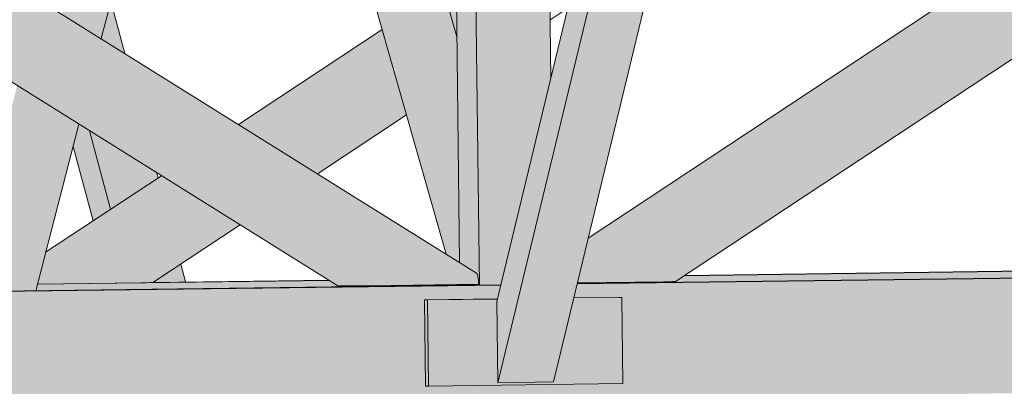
# Model space of a CAD drawing. Header units: centimetres. Extents: x -5472 to 10427, y -400 to 1902.
# Tile 83 of 91: x -3653 to -3550, y 1281 to 1319. Entities that reach past the tile are written whole.
import ezdxf

# ---------------------------------------------------------------- set-up
doc = ezdxf.new("R2010")
doc.units = ezdxf.units.CM
doc.header["$LTSCALE"] = 0.1
doc.header["$MEASUREMENT"] = 0
doc.layers.add('2_kładka_IFC.K_IR', color=7, linetype='Continuous')

# ---------------------------------------------------------------- blocks, each defined once
blk = doc.blocks.new('ElemPrzekroju_648_1')
at = {"layer": '2_kładka_IFC.K_IR', "linetype": 'Continuous', "lineweight": 0, "true_color": 0xa3a3a3}
for points in [[(-3594.89, 1291.75), (-3585.89, 1291.86), (-3454.59, 1378.6), (-3454.59, 1381.4), (-3462.01, 1381.3), (-3594.37, 1293.86)], [(-3594.89, 1291.75), (-3585.89, 1291.86), (-3454.59, 1378.6), (-3454.59, 1381.4), (-3462.01, 1381.3), (-3594.37, 1293.86)], [(-3594.27, 1294.3), (-3594.37, 1293.86), (-3462.01, 1381.3), (-3462.58, 1381.29)], [(-3594.27, 1294.3), (-3594.37, 1293.86), (-3462.01, 1381.3), (-3462.58, 1381.29)], [(-3594.06, 1295.15), (-3463.68, 1381.28), (-3465.31, 1381.28), (-3593.75, 1296.43)], [(-3594.06, 1295.15), (-3463.68, 1381.28), (-3465.31, 1381.28), (-3593.75, 1296.43)], [(-3598.47, 1379.6), (-3606.2, 1379.5), (-3605.12, 1291.51), (-3602.88, 1291.54), (-3597.68, 1313.01), (-3597.65, 1313.12), (-3598.3, 1365.76), (-3598.45, 1365.69), (-3598.37, 1358.74), (-3605.13, 1358.65), (-3605.44, 1358.65), (-3605.67, 1377.65), (-3598.9, 1377.74), (-3598.6, 1377.74), (-3598.55, 1373.85), (-3598.4, 1373.92)], [(-3598.47, 1379.6), (-3606.2, 1379.5), (-3605.12, 1291.51), (-3602.88, 1291.54), (-3597.68, 1313.01), (-3597.65, 1313.12), (-3598.3, 1365.76), (-3598.45, 1365.69), (-3598.37, 1358.74), (-3605.13, 1358.65), (-3605.44, 1358.65), (-3605.67, 1377.65), (-3598.9, 1377.74), (-3598.6, 1377.74), (-3598.55, 1373.85), (-3598.4, 1373.92)], [(-3454.59, 1378.6), (-3585.89, 1291.86), (-3585.35, 1291.87), (-3454.61, 1378.24)], [(-3454.59, 1378.6), (-3585.89, 1291.86), (-3585.35, 1291.87), (-3454.61, 1378.24)], [(-3608.38, 1320.57), (-3607.48, 1317.42), (-3607.52, 1321.14)], [(-3608.38, 1320.57), (-3607.48, 1317.42), (-3607.52, 1321.14)], [(-3630.28, 1308.27), (-3629.44, 1307.74), (-3615.01, 1317.28), (-3615.27, 1318.18)], [(-3630.28, 1308.27), (-3629.44, 1307.74), (-3615.01, 1317.28), (-3615.27, 1318.18)], [(-3628.89, 1307.4), (-3628.59, 1307.22), (-3614.75, 1316.36), (-3614.84, 1316.68)], [(-3628.89, 1307.4), (-3628.59, 1307.22), (-3614.75, 1316.36), (-3614.84, 1316.68)], [(-3628.59, 1307.22), (-3622.68, 1303.53), (-3612.93, 1309.97), (-3614.75, 1316.36)], [(-3628.59, 1307.22), (-3622.68, 1303.53), (-3612.93, 1309.97), (-3614.75, 1316.36)], [(-3612.93, 1309.97), (-3622.68, 1303.53), (-3622.41, 1303.36), (-3612.85, 1309.67)], [(-3612.93, 1309.97), (-3622.68, 1303.53), (-3622.41, 1303.36), (-3612.85, 1309.67)], [(-3627.38, 1298.18), (-3616.62, 1291.46), (-3605.22, 1291.61), (-3605.22, 1291.82), (-3625.86, 1304.7)], [(-3625.86, 1304.7), (-3605.22, 1291.82), (-3605.24, 1292.18), (-3625.8, 1305.02)], [(-3650.78, 1293.65), (-3637.5, 1302.42), (-3638.34, 1302.94), (-3650.44, 1294.95)], [(-3650.78, 1293.65), (-3637.5, 1302.42), (-3638.34, 1302.94), (-3650.44, 1294.95)], [(-3651.12, 1292.34), (-3651.3, 1291.62), (-3640.49, 1291.76), (-3630.75, 1298.2), (-3636.66, 1301.89)], [(-3651.12, 1292.34), (-3651.3, 1291.62), (-3640.49, 1291.76), (-3630.75, 1298.2), (-3636.66, 1301.89)], [(-3651, 1292.79), (-3651.12, 1292.34), (-3636.66, 1301.89), (-3636.95, 1302.07)], [(-3651, 1292.79), (-3651.12, 1292.34), (-3636.66, 1301.89), (-3636.95, 1302.07)], [(-3630.75, 1298.2), (-3640.49, 1291.76), (-3639.95, 1291.77), (-3630.47, 1298.03)], [(-3630.75, 1298.2), (-3640.49, 1291.76), (-3639.95, 1291.77), (-3630.47, 1298.03)], [(-3627.38, 1298.18), (-3627.47, 1297.87), (-3617.19, 1291.45), (-3616.62, 1291.46)], [(-3631.32, 1279.16), (-3457.09, 1281.45), (-3457.09, 1293.45), (-3594.91, 1291.64), (-3595.26, 1290.18), (-3590.55, 1290.24), (-3590.24, 1290.24), (-3590.13, 1281.24), (-3610.44, 1280.98), (-3610.75, 1280.98), (-3610.86, 1289.98), (-3603.23, 1290.08), (-3602.88, 1291.53), (-3628.51, 1291.2)], [(-3594.89, 1291.75), (-3594.9, 1291.68), (-3511.53, 1292.77), (-3511.53, 1293.45), (-3583.69, 1292.5), (-3584.63, 1291.88), (-3584.67, 1291.88), (-3584.92, 1291.88), (-3585.35, 1291.87), (-3585.89, 1291.86)], [(-3594.89, 1291.75), (-3594.9, 1291.68), (-3511.53, 1292.77), (-3511.53, 1293.45), (-3583.69, 1292.5), (-3584.63, 1291.88), (-3584.67, 1291.88), (-3584.92, 1291.88), (-3585.35, 1291.87), (-3585.89, 1291.86)], [(-3651.48, 1290.93), (-3607.68, 1291.51), (-3607.7, 1291.58), (-3616.62, 1291.46), (-3617.19, 1291.45), (-3617.71, 1291.45), (-3618.1, 1291.44), (-3618.29, 1291.44), (-3619.92, 1291.44), (-3620.83, 1292.01), (-3651.31, 1291.61)], [(-3651.48, 1290.93), (-3607.68, 1291.51), (-3607.7, 1291.58), (-3616.62, 1291.46), (-3617.19, 1291.45), (-3617.71, 1291.45), (-3618.1, 1291.44), (-3618.29, 1291.44), (-3619.92, 1291.44), (-3620.83, 1292.01), (-3651.31, 1291.61)], [(-3610.55, 1289.98), (-3610.44, 1280.98), (-3590.13, 1281.24), (-3590.24, 1290.24), (-3595.27, 1290.18), (-3597.39, 1281.41), (-3603.19, 1281.33), (-3603.3, 1289.81), (-3603.23, 1290.07)], [(-3610.55, 1289.98), (-3610.44, 1280.98), (-3590.13, 1281.24), (-3590.24, 1290.24), (-3595.27, 1290.18), (-3597.39, 1281.41), (-3603.19, 1281.33), (-3603.3, 1289.81), (-3603.23, 1290.07)]]:
    blk.add_hatch(color=253, dxfattribs=at).paths.add_polyline_path(points)
at = {"layer": '2_kładka_IFC.K_IR', "linetype": 'Continuous', "lineweight": 0, "true_color": 0xaaaaaa}
for points in [[(-3594.27, 1294.3), (-3462.58, 1381.29), (-3463.1, 1381.29), (-3594.17, 1294.7)], [(-3594.27, 1294.3), (-3462.58, 1381.29), (-3463.1, 1381.29), (-3594.17, 1294.7)], [(-3594.17, 1294.7), (-3463.1, 1381.29), (-3463.49, 1381.28), (-3594.1, 1295)], [(-3594.17, 1294.7), (-3463.1, 1381.29), (-3463.49, 1381.28), (-3594.1, 1295)], [(-3594.1, 1295), (-3463.49, 1381.28), (-3463.68, 1381.28), (-3594.06, 1295.15)], [(-3594.1, 1295), (-3463.49, 1381.28), (-3463.68, 1381.28), (-3594.06, 1295.15)], [(-3630.49, 1379.18), (-3607.23, 1297.43), (-3607.25, 1298.6), (-3630.18, 1379.18)], [(-3630.49, 1379.18), (-3607.23, 1297.43), (-3607.25, 1298.6), (-3630.18, 1379.18)], [(-3625.14, 1379.25), (-3607.47, 1317.16), (-3607.48, 1317.42), (-3625.07, 1379.25)], [(-3625.14, 1379.25), (-3607.47, 1317.16), (-3607.48, 1317.42), (-3625.07, 1379.25)], [(-3629.44, 1307.74), (-3629.34, 1307.68), (-3614.98, 1317.17), (-3615.01, 1317.28)], [(-3629.44, 1307.74), (-3629.34, 1307.68), (-3614.98, 1317.17), (-3615.01, 1317.28)], [(-3614.98, 1317.17), (-3629.34, 1307.68), (-3629.15, 1307.56), (-3614.92, 1316.96)], [(-3614.98, 1317.17), (-3629.34, 1307.68), (-3629.15, 1307.56), (-3614.92, 1316.96)], [(-3614.92, 1316.96), (-3629.15, 1307.56), (-3628.89, 1307.4), (-3614.84, 1316.68)], [(-3614.92, 1316.96), (-3629.15, 1307.56), (-3628.89, 1307.4), (-3614.84, 1316.68)], [(-3650.82, 1293.5), (-3637.41, 1302.36), (-3637.5, 1302.42), (-3650.78, 1293.65)], [(-3650.82, 1293.5), (-3637.41, 1302.36), (-3637.5, 1302.42), (-3650.78, 1293.65)], [(-3650.89, 1293.2), (-3651, 1292.79), (-3636.95, 1302.07), (-3637.21, 1302.24)], [(-3650.89, 1293.2), (-3651, 1292.79), (-3636.95, 1302.07), (-3637.21, 1302.24)], [(-3650.82, 1293.5), (-3650.89, 1293.2), (-3637.21, 1302.24), (-3637.41, 1302.36)], [(-3650.82, 1293.5), (-3650.89, 1293.2), (-3637.21, 1302.24), (-3637.41, 1302.36)], [(-3594.91, 1291.64), (-3457.09, 1293.45), (-3460.14, 1293.45), (-3594.9, 1291.68)], [(-3583.63, 1292.54), (-3583.69, 1292.5), (-3511.53, 1293.45), (-3514.59, 1293.45)], [(-3583.63, 1292.54), (-3583.69, 1292.5), (-3511.53, 1293.45), (-3514.59, 1293.45)], [(-3651.31, 1291.61), (-3620.83, 1292.01), (-3620.9, 1292.05), (-3639.18, 1291.81), (-3639.23, 1291.78), (-3639.27, 1291.78), (-3639.52, 1291.78), (-3639.95, 1291.77), (-3640.49, 1291.76), (-3651.3, 1291.62)], [(-3651.31, 1291.61), (-3620.83, 1292.01), (-3620.9, 1292.05), (-3639.18, 1291.81), (-3639.23, 1291.78), (-3639.27, 1291.78), (-3639.52, 1291.78), (-3639.95, 1291.77), (-3640.49, 1291.76), (-3651.3, 1291.62)], [(-3644.14, 1291.03), (-3630.23, 1291.2), (-3628.51, 1291.2), (-3602.88, 1291.53), (-3602.88, 1291.54), (-3605.12, 1291.51), (-3607.16, 1291.51), (-3607.16, 1291.52)], [(-3610.86, 1289.98), (-3610.55, 1289.98), (-3603.23, 1290.07), (-3603.23, 1290.08)], [(-3610.86, 1289.98), (-3610.55, 1289.98), (-3603.23, 1290.07), (-3603.23, 1290.08)], [(-3595.26, 1290.18), (-3595.27, 1290.18), (-3590.24, 1290.24), (-3590.55, 1290.24)], [(-3595.26, 1290.18), (-3595.27, 1290.18), (-3590.24, 1290.24), (-3590.55, 1290.24)]]:
    blk.add_hatch(color=253, dxfattribs=at).paths.add_polyline_path(points)
at = {"layer": '2_kładka_IFC.K_IR', "linetype": 'Continuous', "lineweight": 0, "true_color": 0x939393}
for points in [[(-3648.75, 1319.8), (-3645.1, 1317.52), (-3630.77, 1372.65), (-3632.62, 1379.15), (-3633.32, 1379.14)], [(-3648.75, 1319.8), (-3645.1, 1317.52), (-3630.77, 1372.65), (-3632.62, 1379.15), (-3633.32, 1379.14)], [(-3632.56, 1379.15), (-3632.62, 1379.15), (-3608.6, 1294.74), (-3608.53, 1294.69)], [(-3632.56, 1379.15), (-3632.62, 1379.15), (-3608.6, 1294.74), (-3608.53, 1294.69)], [(-3630.93, 1379.17), (-3632.56, 1379.15), (-3608.53, 1294.69), (-3607.19, 1293.86), (-3607.21, 1295.83)], [(-3630.93, 1379.17), (-3632.56, 1379.15), (-3608.53, 1294.69), (-3607.19, 1293.86), (-3607.21, 1295.83)], [(-3630.76, 1379.18), (-3630.93, 1379.17), (-3607.21, 1295.83), (-3607.22, 1296.46)], [(-3630.76, 1379.18), (-3630.93, 1379.17), (-3607.21, 1295.83), (-3607.22, 1296.46)], [(-3608.24, 1379.47), (-3607.19, 1293.86), (-3605.44, 1292.76), (-3605.36, 1292.69), (-3605.29, 1292.49), (-3605.24, 1292.18), (-3605.22, 1291.82), (-3605.22, 1291.61), (-3607.16, 1291.58), (-3607.16, 1291.51), (-3605.12, 1291.51), (-3606.2, 1379.5)], [(-3608.24, 1379.47), (-3607.19, 1293.86), (-3605.44, 1292.76), (-3605.36, 1292.69), (-3605.29, 1292.49), (-3605.24, 1292.18), (-3605.22, 1291.82), (-3605.22, 1291.61), (-3607.16, 1291.58), (-3607.16, 1291.51), (-3605.12, 1291.51), (-3606.2, 1379.5)], [(-3584.92, 1291.88), (-3584.67, 1291.88), (-3454.72, 1377.73), (-3454.65, 1377.93)], [(-3584.92, 1291.88), (-3584.67, 1291.88), (-3454.72, 1377.73), (-3454.65, 1377.93)], [(-3754.14, 1376.47), (-3754.14, 1376.36), (-3618.1, 1291.44), (-3617.71, 1291.45), (-3754.11, 1376.58)], [(-3754.14, 1376.47), (-3754.14, 1376.36), (-3618.1, 1291.44), (-3617.71, 1291.45), (-3754.11, 1376.58)], [(-3582.54, 1375.52), (-3603.3, 1289.81), (-3603.19, 1281.33), (-3580.11, 1376.66)], [(-3582.54, 1375.52), (-3603.3, 1289.81), (-3603.19, 1281.33), (-3580.11, 1376.66)], [(-3580.11, 1376.66), (-3603.19, 1281.33), (-3597.39, 1281.41), (-3574.3, 1376.74)], [(-3580.11, 1376.66), (-3603.19, 1281.33), (-3597.39, 1281.41), (-3574.3, 1376.74)], [(-3630.77, 1372.65), (-3645.1, 1317.52), (-3644.87, 1317.37), (-3630.62, 1372.15)], [(-3630.77, 1372.65), (-3645.1, 1317.52), (-3644.87, 1317.37), (-3630.62, 1372.15)], [(-3630.62, 1372.15), (-3644.87, 1317.37), (-3644.71, 1317.27), (-3630.53, 1371.81)], [(-3630.62, 1372.15), (-3644.87, 1317.37), (-3644.71, 1317.27), (-3630.53, 1371.81)], [(-3630.53, 1371.81), (-3644.71, 1317.27), (-3644.64, 1317.24), (-3630.49, 1371.68)], [(-3630.53, 1371.81), (-3644.71, 1317.27), (-3644.64, 1317.24), (-3630.49, 1371.68)], [(-3653.4, 1312.34), (-3658.59, 1292.37), (-3658.58, 1291.62), (-3658.07, 1291.62), (-3658.06, 1290.85), (-3657.34, 1290.86), (-3651.98, 1311.46)], [(-3653.4, 1312.34), (-3658.59, 1292.37), (-3658.58, 1291.62), (-3658.07, 1291.62), (-3658.06, 1290.85), (-3657.34, 1290.86), (-3651.98, 1311.46)], [(-3657.34, 1290.86), (-3657.17, 1290.86), (-3651.84, 1311.36), (-3651.98, 1311.46)], [(-3657.34, 1290.86), (-3657.17, 1290.86), (-3651.84, 1311.36), (-3651.98, 1311.46)], [(-3656.9, 1290.86), (-3656.59, 1290.87), (-3651.34, 1311.05), (-3651.61, 1311.22)], [(-3656.9, 1290.86), (-3656.59, 1290.87), (-3651.34, 1311.05), (-3651.61, 1311.22)], [(-3656.59, 1290.87), (-3656.27, 1290.87), (-3651.07, 1310.88), (-3651.34, 1311.05)], [(-3656.59, 1290.87), (-3656.27, 1290.87), (-3651.07, 1310.88), (-3651.34, 1311.05)], [(-3656.27, 1290.87), (-3652.01, 1290.93), (-3647.42, 1308.61), (-3651.07, 1310.88)], [(-3656.27, 1290.87), (-3652.01, 1290.93), (-3647.42, 1308.61), (-3651.07, 1310.88)], [(-3652.01, 1290.93), (-3651.74, 1290.93), (-3647.18, 1308.46), (-3647.42, 1308.61)], [(-3652.01, 1290.93), (-3651.74, 1290.93), (-3647.18, 1308.46), (-3647.42, 1308.61)], [(-3612.78, 1309.44), (-3622.19, 1303.22), (-3622.07, 1303.14), (-3612.74, 1309.3)], [(-3612.78, 1309.44), (-3622.19, 1303.22), (-3622.07, 1303.14), (-3612.74, 1309.3)], [(-3651.74, 1290.93), (-3651.55, 1290.93), (-3647.02, 1308.36), (-3647.18, 1308.46)], [(-3651.74, 1290.93), (-3651.55, 1290.93), (-3647.02, 1308.36), (-3647.18, 1308.46)], [(-3647.02, 1308.36), (-3651.55, 1290.93), (-3651.48, 1290.93), (-3646.96, 1308.32)], [(-3647.02, 1308.36), (-3651.55, 1290.93), (-3651.48, 1290.93), (-3646.96, 1308.32)], [(-3646.96, 1308.32), (-3647.57, 1306), (-3645.49, 1298.22), (-3643.65, 1299.43), (-3645.84, 1307.62)], [(-3646.96, 1308.32), (-3647.57, 1306), (-3645.49, 1298.22), (-3643.65, 1299.43), (-3645.84, 1307.62)], [(-3639.52, 1291.78), (-3639.27, 1291.78), (-3630.13, 1297.82), (-3630.26, 1297.89)], [(-3639.52, 1291.78), (-3639.27, 1291.78), (-3630.13, 1297.82), (-3630.26, 1297.89)], [(-3627.47, 1297.87), (-3627.57, 1297.6), (-3617.71, 1291.45), (-3617.19, 1291.45)], [(-3607.64, 1291.58), (-3607.7, 1291.58), (-3607.68, 1291.51), (-3607.62, 1291.51)], [(-3607.64, 1291.58), (-3607.7, 1291.58), (-3607.68, 1291.51), (-3607.62, 1291.51)], [(-3607.16, 1291.58), (-3607.64, 1291.58), (-3607.62, 1291.51), (-3607.16, 1291.52)], [(-3607.16, 1291.58), (-3607.64, 1291.58), (-3607.62, 1291.51), (-3607.16, 1291.52)], [(-3610.75, 1280.98), (-3610.44, 1280.98), (-3610.55, 1289.98), (-3610.86, 1289.98)], [(-3610.75, 1280.98), (-3610.44, 1280.98), (-3610.55, 1289.98), (-3610.86, 1289.98)]]:
    blk.add_hatch(color=252, dxfattribs=at).paths.add_polyline_path(points)
at = {"layer": '2_kładka_IFC.K_IR', "linetype": 'Continuous', "lineweight": 0, "true_color": 0x9b9b9b}
for points in [[(-3630.49, 1379.18), (-3630.76, 1379.18), (-3607.22, 1296.46), (-3607.23, 1297.43)], [(-3630.49, 1379.18), (-3630.76, 1379.18), (-3607.22, 1296.46), (-3607.23, 1297.43)], [(-3454.61, 1378.24), (-3585.35, 1291.87), (-3584.92, 1291.88), (-3454.65, 1377.93)], [(-3454.61, 1378.24), (-3585.35, 1291.87), (-3584.92, 1291.88), (-3454.65, 1377.93)], [(-3454.72, 1377.73), (-3584.67, 1291.88), (-3584.63, 1291.88), (-3454.8, 1377.65)], [(-3454.72, 1377.73), (-3584.67, 1291.88), (-3584.63, 1291.88), (-3454.8, 1377.65)], [(-3754.11, 1376.58), (-3617.71, 1291.45), (-3617.19, 1291.45), (-3754.07, 1376.89)], [(-3618.1, 1291.44), (-3754.14, 1376.36), (-3754.14, 1376.24), (-3618.29, 1291.44)], [(-3618.1, 1291.44), (-3754.14, 1376.36), (-3754.14, 1376.24), (-3618.29, 1291.44)], [(-3618.29, 1291.44), (-3754.14, 1376.24), (-3754.13, 1375.21), (-3619.92, 1291.44)], [(-3618.29, 1291.44), (-3754.14, 1376.24), (-3754.13, 1375.21), (-3619.92, 1291.44)], [(-3595.88, 1320.44), (-3597.73, 1319.22), (-3597.73, 1319.2), (-3595.89, 1320.42)], [(-3595.88, 1320.44), (-3597.73, 1319.22), (-3597.73, 1319.2), (-3595.89, 1320.42)], [(-3657.17, 1290.86), (-3656.9, 1290.86), (-3651.61, 1311.22), (-3651.84, 1311.36)], [(-3657.17, 1290.86), (-3656.9, 1290.86), (-3651.61, 1311.22), (-3651.84, 1311.36)], [(-3622.41, 1303.36), (-3622.19, 1303.22), (-3612.78, 1309.44), (-3612.85, 1309.67)], [(-3622.41, 1303.36), (-3622.19, 1303.22), (-3612.78, 1309.44), (-3612.85, 1309.67)], [(-3622.07, 1303.14), (-3622.05, 1303.13), (-3612.74, 1309.28), (-3612.74, 1309.3)], [(-3622.07, 1303.14), (-3622.05, 1303.13), (-3612.74, 1309.28), (-3612.74, 1309.3)], [(-3639.95, 1291.77), (-3639.52, 1291.78), (-3630.26, 1297.89), (-3630.47, 1298.03)], [(-3639.95, 1291.77), (-3639.52, 1291.78), (-3630.26, 1297.89), (-3630.47, 1298.03)], [(-3639.27, 1291.78), (-3639.23, 1291.78), (-3630.11, 1297.8), (-3630.13, 1297.82)], [(-3639.27, 1291.78), (-3639.23, 1291.78), (-3630.11, 1297.8), (-3630.13, 1297.82)]]:
    blk.add_hatch(color=253, dxfattribs=at).paths.add_polyline_path(points)
at = {"layer": '2_kładka_IFC.K_IR', "linetype": 'Continuous', "lineweight": 0, "true_color": 0xb2b2b2}
for points in [[(-3630.18, 1379.18), (-3607.25, 1298.6), (-3607.26, 1299.77), (-3629.86, 1379.19)], [(-3630.18, 1379.18), (-3607.25, 1298.6), (-3607.26, 1299.77), (-3629.86, 1379.19)], [(-3625.6, 1379.24), (-3629.86, 1379.19), (-3607.26, 1299.77), (-3607.45, 1315.46)], [(-3625.6, 1379.24), (-3629.86, 1379.19), (-3607.26, 1299.77), (-3607.45, 1315.46)], [(-3625.6, 1379.24), (-3607.45, 1315.46), (-3607.47, 1316.47), (-3625.33, 1379.25)], [(-3625.6, 1379.24), (-3607.45, 1315.46), (-3607.47, 1316.47), (-3625.33, 1379.25)], [(-3625.33, 1379.25), (-3607.47, 1316.47), (-3607.47, 1317.16), (-3625.14, 1379.25)], [(-3625.33, 1379.25), (-3607.47, 1316.47), (-3607.47, 1317.16), (-3625.14, 1379.25)], [(-3644.64, 1317.24), (-3642.17, 1315.69), (-3643.63, 1321.15)], [(-3644.64, 1317.24), (-3642.17, 1315.69), (-3643.63, 1321.15)], [(-3645.84, 1307.62), (-3643.65, 1299.43), (-3638.7, 1302.7), (-3638.85, 1303.26)], [(-3645.84, 1307.62), (-3643.65, 1299.43), (-3638.7, 1302.7), (-3638.85, 1303.26)], [(-3625.81, 1305.46), (-3605.36, 1292.69), (-3605.44, 1292.76), (-3625.87, 1305.52)], [(-3625.78, 1305.28), (-3605.29, 1292.49), (-3605.36, 1292.69), (-3625.81, 1305.46)], [(-3625.78, 1305.28), (-3625.8, 1305.02), (-3605.24, 1292.18), (-3605.29, 1292.49)], [(-3639.18, 1291.81), (-3635.81, 1291.86), (-3636.31, 1293.71)], [(-3639.18, 1291.81), (-3635.81, 1291.86), (-3636.31, 1293.71)]]:
    blk.add_hatch(color=253, dxfattribs=at).paths.add_polyline_path(points)
at = {"layer": '2_kładka_IFC.K_IR', "linetype": 'Continuous', "lineweight": 0, "true_color": 0xd1d1d1}
for points in [[(-3754.06, 1377.46), (-3754.06, 1377.25), (-3616.62, 1291.46), (-3605.22, 1291.61), (-3605.22, 1291.82), (-3742.66, 1377.61)], [(-4533.18, 1279.3), (-4536.43, 1267.26), (-3457.09, 1281.45), (-3457.09, 1293.45), (-3594.91, 1291.64), (-3595.26, 1290.18), (-3590.55, 1290.24), (-3590.24, 1290.24), (-3590.13, 1281.24), (-3610.44, 1280.98), (-3610.75, 1280.98), (-3610.86, 1289.98), (-3603.23, 1290.08), (-3602.88, 1291.53)]]:
    blk.add_hatch(color=254, dxfattribs=at).paths.add_polyline_path(points)
at = {"layer": '2_kładka_IFC.K_IR', "linetype": 'Continuous', "lineweight": 0, "true_color": 0xe1e1e1}
blk.add_hatch(color=254, dxfattribs=at).paths.add_polyline_path([(-3742.66, 1377.61), (-3605.22, 1291.82), (-3605.24, 1292.18), (-3742.12, 1377.62)])
at = {"layer": '2_kładka_IFC.K_IR', "linetype": 'Continuous', "lineweight": 0, "true_color": 0xf8f8f8}
blk.add_hatch(color=7, dxfattribs=at).paths.add_polyline_path([(-3742.12, 1377.62), (-3605.24, 1292.18), (-3605.29, 1292.49), (-3741.69, 1377.62)])
at = {"layer": '2_kładka_IFC.K_IR', "linetype": 'Continuous', "lineweight": 0, "true_color": 0xffffff}
blk.add_hatch(color=7, dxfattribs=at).paths.add_polyline_path([(-3741.69, 1377.62), (-3605.29, 1292.49), (-3605.36, 1292.69), (-3741.43, 1377.63)])
at = {"layer": '2_kładka_IFC.K_IR', "linetype": 'Continuous', "lineweight": 0, "true_color": 0xf0f0f0}
blk.add_hatch(color=7, dxfattribs=at).paths.add_polyline_path([(-3741.4, 1377.63), (-3741.43, 1377.63), (-3605.36, 1292.69), (-3605.44, 1292.76)])
at = {"layer": '2_kładka_IFC.K_IR', "linetype": 'Continuous', "lineweight": 0, "true_color": 0xc2c2c2}
blk.add_hatch(color=9, dxfattribs=at).paths.add_polyline_path([(-3754.07, 1376.89), (-3617.19, 1291.45), (-3616.62, 1291.46), (-3754.06, 1377.25)])
at = {"layer": '2_kładka_IFC.K_IR', "linetype": 'Continuous', "lineweight": 0, "true_color": 0xe8e8e8}
for points in [[(-3594.91, 1291.64), (-3457.09, 1293.45), (-3460.14, 1293.45), (-3594.9, 1291.68)], [(-4523.77, 1279.47), (-4536.23, 1279.3), (-4533.18, 1279.3), (-3602.88, 1291.53), (-3602.88, 1291.54), (-3605.12, 1291.51), (-3607.16, 1291.51), (-3607.16, 1291.52), (-3753.08, 1289.6), (-3753.08, 1289.57), (-3760.81, 1289.46), (-3762.85, 1289.46), (-3762.85, 1289.47), (-3908.77, 1287.55), (-3908.77, 1287.52), (-3916.5, 1287.42), (-3918.54, 1287.42), (-3918.54, 1287.42), (-4064.46, 1285.51), (-4064.46, 1285.47), (-4072.19, 1285.37), (-4074.23, 1285.37), (-4074.23, 1285.38), (-4220.15, 1283.46), (-4220.14, 1283.43), (-4227.88, 1283.32), (-4229.92, 1283.32), (-4229.92, 1283.33), (-4375.83, 1281.41), (-4375.83, 1281.38), (-4383.57, 1281.28), (-4385.61, 1281.28), (-4385.61, 1281.28), (-4518.88, 1279.53), (-4518.92, 1279.5), (-4518.96, 1279.5), (-4519.21, 1279.49), (-4519.64, 1279.49), (-4520.19, 1279.48), (-4521.74, 1279.46), (-4521.84, 1279.46), (-4521.84, 1279.48), (-4522.12, 1279.48), (-4523.67, 1279.46), (-4523.77, 1279.46)]]:
    blk.add_hatch(color=254, dxfattribs=at).paths.add_polyline_path(points)
at = {"layer": '2_kładka_IFC.K_IR', "color": 7, "linetype": 'Continuous', "lineweight": 15}
for p, q in [((-3593.75, 1296.43), (-3465.31, 1381.28)), ((-3608.6, 1294.74), (-3632.62, 1379.15)), ((-3607.48, 1317.42), (-3625.07, 1379.25)), ((-3608.24, 1379.47), (-3607.19, 1293.86)), ((-3606.2, 1379.5), (-3605.12, 1291.51)), ((-3741.4, 1377.63), (-3605.44, 1292.76)), ((-3584.63, 1291.88), (-3454.8, 1377.65)), ((-3580.11, 1376.66), (-3603.19, 1281.33)), ((-3574.3, 1376.74), (-3597.39, 1281.41)), ((-3582.54, 1375.52), (-3603.3, 1289.81)), ((-3754.13, 1375.21), (-3619.92, 1291.44)), ((-3630.49, 1371.68), (-3644.64, 1317.24)), ((-3598.3, 1365.76), (-3597.65, 1313.12)), ((-3643.63, 1321.15), (-3642.17, 1315.69)), ((-3597.73, 1319.2), (-3595.89, 1320.42)), ((-3630.28, 1308.27), (-3615.27, 1318.18)), ((-3622.05, 1303.13), (-3612.74, 1309.28)), ((-3646.96, 1308.32), (-3651.48, 1290.93)), ((-3645.84, 1307.62), (-3643.65, 1299.43)), ((-3647.57, 1306), (-3645.49, 1298.22)), ((-3650.44, 1294.95), (-3638.34, 1302.94)), ((-3638.85, 1303.26), (-3638.7, 1302.7)), ((-3639.23, 1291.78), (-3630.11, 1297.8)), ((-3636.31, 1293.71), (-3635.81, 1291.86)), ((-3594.91, 1291.64), (-3457.09, 1293.45)), ((-3594.9, 1291.68), (-3460.14, 1293.45)), ((-3583.69, 1292.5), (-3511.53, 1293.45)), ((-3583.63, 1292.54), (-3514.59, 1293.45)), ((-3605.44, 1292.76), (-3605.36, 1292.69)), ((-3605.36, 1292.69), (-3605.29, 1292.49)), ((-3605.29, 1292.49), (-3605.24, 1292.18)), ((-3605.24, 1292.18), (-3605.22, 1291.82)), ((-4533.18, 1279.3), (-3602.88, 1291.53)), ((-3753.08, 1289.6), (-3607.16, 1291.52)), ((-3651.31, 1291.61), (-3620.83, 1292.01)), ((-3640.49, 1291.76), (-3651.3, 1291.62)), ((-3639.95, 1291.77), (-3640.49, 1291.76)), ((-3639.52, 1291.78), (-3639.95, 1291.77)), ((-3639.27, 1291.78), (-3639.52, 1291.78)), ((-3639.23, 1291.78), (-3639.27, 1291.78)), ((-3639.18, 1291.81), (-3620.9, 1292.05)), ((-3618.29, 1291.44), (-3619.92, 1291.44)), ((-3618.29, 1291.44), (-3618.1, 1291.44)), ((-3618.1, 1291.44), (-3617.71, 1291.45)), ((-3617.71, 1291.45), (-3617.19, 1291.45)), ((-3617.19, 1291.45), (-3616.62, 1291.46)), ((-3616.62, 1291.46), (-3605.22, 1291.61)), ((-3607.68, 1291.51), (-3607.7, 1291.58)), ((-3607.16, 1291.58), (-3607.16, 1291.51)), ((-3605.12, 1291.51), (-3607.16, 1291.51)), ((-3605.22, 1291.82), (-3605.22, 1291.61)), ((-3602.88, 1291.54), (-3605.12, 1291.51)), ((-3594.89, 1291.75), (-3585.89, 1291.86)), ((-3585.89, 1291.86), (-3585.35, 1291.87)), ((-3585.35, 1291.87), (-3584.92, 1291.88)), ((-3584.92, 1291.88), (-3584.67, 1291.88)), ((-3584.67, 1291.88), (-3584.63, 1291.88)), ((-3603.23, 1290.08), (-3610.86, 1289.98)), ((-3603.23, 1290.07), (-3610.55, 1289.98)), ((-3590.24, 1290.24), (-3595.27, 1290.18)), ((-3590.55, 1290.24), (-3595.26, 1290.18)), ((-3590.55, 1290.24), (-3590.24, 1290.24)), ((-3590.13, 1281.24), (-3590.24, 1290.24)), ((-3610.86, 1289.98), (-3610.75, 1280.98)), ((-3610.86, 1289.98), (-3610.55, 1289.98)), ((-3610.55, 1289.98), (-3610.44, 1280.98)), ((-3603.3, 1289.81), (-3603.19, 1281.33)), ((-3610.75, 1280.98), (-3610.44, 1280.98)), ((-3610.44, 1280.98), (-3590.13, 1281.24)), ((-3603.19, 1281.33), (-3597.39, 1281.41))]:
    blk.add_line(p, q, dxfattribs=at)

msp = doc.modelspace()

# ---------------------------------------------------------------- block references
at = {"layer": '2_kładka_IFC.K_IR', "lineweight": 0}
msp.add_blockref('ElemPrzekroju_648_1', (0, 0), dxfattribs=at)

doc.saveas('drawing.dxf')
